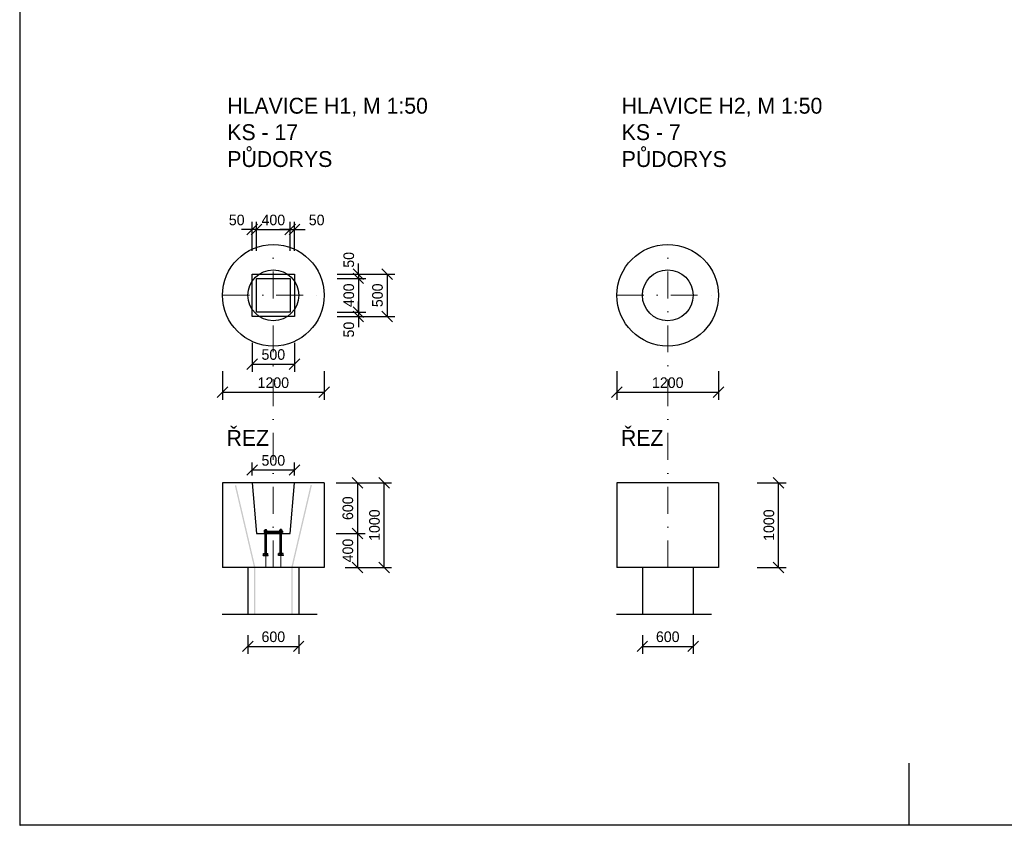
# Model space of a CAD drawing. Header units: millimetres. Extents: x -15255 to 382697, y -199968 to 116742.
# Tile 33 of 40: x 319697 to 342954, y -64111 to -45090. Entities that reach past the tile are written whole.
import ezdxf

# ---------------------------------------------------------------- set-up
doc = ezdxf.new("R2010")
doc.units = ezdxf.units.MM
doc.header["$LTSCALE"] = 50
doc.linetypes.add('DASHDOT', pattern=[25.4, 12.7, -6.35, 0, -6.35])
doc.layers.add('CKKOTY', color=3, linetype='Continuous', lineweight=25)
doc.layers.add('CKRASTR', color=1, linetype='DASHDOT', lineweight=18)
for name, color, linetype in [('KOTY', 4, 'Continuous'), ('PILOTY', 2, 'Continuous'), ('POPIS', 6, 'Continuous')]:
    doc.layers.add(name, color=color, linetype=linetype)
doc.dimstyles.new('CADKON', dxfattribs={"dimscale": 100, "dimtxt": 2.5, "dimasz": 2.5, "dimexe": 1.8, "dimexo": 5, "dimgap": 1, "dimtad": 1, "dimdec": 0, "dimrnd": 1, "dimtxsty": 'Standard', "dimblk1": 'OBLIQUE', "dimblk2": 'OBLIQUE', "dimsah": 1, "dimcen": 2.5, "dimclrd": 256, "dimadec": 1, "dimazin": 2, "dimtfac": 1, "dimtdec": 0, "dimtix": 1, "dimtmove": 2, "dimatfit": 3, "dimldrblk": 'OPEN30', "dimfxl": 0, "dimtolj": 1, "dimlwd": -1, "dimarcsym": 0})

# ---------------------------------------------------------------- blocks, each defined once
blk = doc.blocks.new('_OBLIQUE')
at = {"color": 0, "linetype": 'ByBlock'}
blk.add_line((-0.5, -0.5), (0.5, 0.5), dxfattribs=at)
blk = doc.blocks.new('*D572')
at = {"layer": 'CKKOTY', "color": 0, "lineweight": -2}
for p, q in [((325188, -55849), (325188, -55542)), ((326188, -55849), (326188, -55542))]:
    blk.add_line(p, q, dxfattribs=at)
at = {"layer": 'CKKOTY'}
blk.add_line((325188, -55722), (326188, -55722), dxfattribs=at)
at = {"layer": 'Defpoints', "color": 0}
for p in [(326188, -55722), (325188, -56349), (326188, -56349)]:
    blk.add_point(p, dxfattribs=at)
at = {"layer": 'CKKOTY', "xscale": 250, "yscale": 250, "zscale": 250, "rotation": 180}
blk.add_blockref('_OBLIQUE', (325188, -55722), dxfattribs=at)
at = {"layer": 'CKKOTY', "xscale": 250, "yscale": 250, "zscale": 250}
blk.add_blockref('_OBLIQUE', (326188, -55722), dxfattribs=at)
at = {"layer": 'CKKOTY', "color": 0, "insert": (325688, -55497), "char_height": 250, "attachment_point": 5}
blk.add_mtext('\\A1;500', dxfattribs=at)
blk = doc.blocks.new('_Open30')
at = {"color": 0, "lineweight": -2}
for p, q in [((-1, 0.268), (0, 0)), ((0, 0), (-1, -0.268)), ((0, 0), (-1, 0))]:
    blk.add_line(p, q, dxfattribs=at)
blk = doc.blocks.new('*D571')
at = {"layer": 'CKKOTY', "color": 0, "lineweight": -2}
for p, q in [((333804, -53387), (333804, -54067)), ((336204, -53387), (336204, -54067))]:
    blk.add_line(p, q, dxfattribs=at)
at = {"layer": 'CKKOTY'}
blk.add_line((333804, -53887), (336204, -53887), dxfattribs=at)
at = {"layer": 'Defpoints', "color": 0}
for p in [(333804, -52069), (336204, -52069), (336204, -53887)]:
    blk.add_point(p, dxfattribs=at)
at = {"layer": 'CKKOTY', "xscale": 250, "yscale": 250, "zscale": 250, "rotation": 180}
blk.add_blockref('_OBLIQUE', (333804, -53887), dxfattribs=at)
at = {"layer": 'CKKOTY', "xscale": 250, "yscale": 250, "zscale": 250}
blk.add_blockref('_OBLIQUE', (336204, -53887), dxfattribs=at)
at = {"layer": 'CKKOTY', "color": 0, "insert": (335004, -53662), "char_height": 250, "attachment_point": 5}
blk.add_mtext('\\A1;1200', dxfattribs=at)
blk = doc.blocks.new('*D599')
at = {"layer": 'CKKOTY', "color": 0, "lineweight": -2}
for p, q in [((337119, -56024), (337799, -56024)), ((337119, -58024), (337799, -58024))]:
    blk.add_line(p, q, dxfattribs=at)
at = {"layer": 'CKKOTY'}
blk.add_line((337619, -58024), (337619, -56024), dxfattribs=at)
at = {"layer": 'Defpoints', "color": 0}
for p in [(336204, -56024), (337619, -56024), (336204, -58024)]:
    blk.add_point(p, dxfattribs=at)
at = {"layer": 'CKKOTY', "xscale": 250, "yscale": 250, "zscale": 250}
for p, rotation in [((337619, -56024), 90), ((337619, -58024), 270)]:
    blk.add_blockref('_OBLIQUE', p, dxfattribs=dict(at, rotation=rotation))
at = {"layer": 'CKKOTY', "color": 0, "insert": (337394, -57024), "char_height": 250, "attachment_point": 5, "rotation": 90}
blk.add_mtext('\\A1;1000', dxfattribs=at)
blk = doc.blocks.new('*D598')
at = {"layer": 'CKKOTY', "color": 0, "lineweight": -2}
for p, q in [((334404, -59624), (334404, -60066)), ((335604, -59624), (335604, -60066))]:
    blk.add_line(p, q, dxfattribs=at)
at = {"layer": 'CKKOTY'}
blk.add_line((334404, -59886), (335604, -59886), dxfattribs=at)
at = {"layer": 'Defpoints', "color": 0}
for p in [(334404, -59124), (335604, -59124), (335604, -59886)]:
    blk.add_point(p, dxfattribs=at)
at = {"layer": 'CKKOTY', "xscale": 250, "yscale": 250, "zscale": 250, "rotation": 180}
blk.add_blockref('_OBLIQUE', (334404, -59886), dxfattribs=at)
at = {"layer": 'CKKOTY', "xscale": 250, "yscale": 250, "zscale": 250}
blk.add_blockref('_OBLIQUE', (335604, -59886), dxfattribs=at)
at = {"layer": 'CKKOTY', "color": 0, "insert": (335004, -59661), "char_height": 250, "attachment_point": 5}
blk.add_mtext('\\A1;600', dxfattribs=at)
blk = doc.blocks.new('*D597')
at = {"layer": 'CKKOTY', "color": 0, "lineweight": -2}
for p, q in [((325088, -59624), (325088, -60066)), ((326287, -59624), (326287, -60066))]:
    blk.add_line(p, q, dxfattribs=at)
at = {"layer": 'CKKOTY'}
blk.add_line((325088, -59886), (326287, -59886), dxfattribs=at)
at = {"layer": 'Defpoints', "color": 0}
for p in [(325088, -59124), (326287, -59124), (326287, -59886)]:
    blk.add_point(p, dxfattribs=at)
at = {"layer": 'CKKOTY', "xscale": 250, "yscale": 250, "zscale": 250, "rotation": 180}
blk.add_blockref('_OBLIQUE', (325088, -59886), dxfattribs=at)
at = {"layer": 'CKKOTY', "xscale": 250, "yscale": 250, "zscale": 250}
blk.add_blockref('_OBLIQUE', (326287, -59886), dxfattribs=at)
at = {"layer": 'CKKOTY', "color": 0, "insert": (325688, -59661), "char_height": 250, "attachment_point": 5}
blk.add_mtext('\\A1;600', dxfattribs=at)
blk = doc.blocks.new('*D596')
at = {"layer": 'CKKOTY', "color": 0, "lineweight": -2}
for p, q in [((327803, -56024), (328483, -56024)), ((327803, -58024), (328483, -58024))]:
    blk.add_line(p, q, dxfattribs=at)
at = {"layer": 'CKKOTY'}
blk.add_line((328303, -58024), (328303, -56024), dxfattribs=at)
at = {"layer": 'Defpoints', "color": 0}
for p in [(326888, -56024), (328303, -56024), (326888, -58024)]:
    blk.add_point(p, dxfattribs=at)
at = {"layer": 'CKKOTY', "xscale": 250, "yscale": 250, "zscale": 250}
for p, rotation in [((328303, -56024), 90), ((328303, -58024), 270)]:
    blk.add_blockref('_OBLIQUE', p, dxfattribs=dict(at, rotation=rotation))
at = {"layer": 'CKKOTY', "color": 0, "insert": (328078, -57024), "char_height": 250, "attachment_point": 5, "rotation": 90}
blk.add_mtext('\\A1;1000', dxfattribs=at)
blk = doc.blocks.new('*D595')
at = {"layer": 'CKKOTY', "color": 0, "lineweight": -2}
for p, q in [((327174, -57224), (327854, -57224)), ((327388, -58024), (327854, -58024))]:
    blk.add_line(p, q, dxfattribs=at)
at = {"layer": 'CKKOTY'}
blk.add_line((327674, -57224), (327674, -58024), dxfattribs=at)
at = {"layer": 'Defpoints', "color": 0}
for p in [(326088, -57224), (326888, -58024), (327674, -58024)]:
    blk.add_point(p, dxfattribs=at)
at = {"layer": 'CKKOTY', "xscale": 250, "yscale": 250, "zscale": 250}
for p, rotation in [((327674, -57224), 90), ((327674, -58024), 270)]:
    blk.add_blockref('_OBLIQUE', p, dxfattribs=dict(at, rotation=rotation))
at = {"layer": 'CKKOTY', "color": 0, "insert": (327449, -57624), "char_height": 250, "attachment_point": 5, "rotation": 90}
blk.add_mtext('\\A1;400', dxfattribs=at)
blk = doc.blocks.new('*D594')
at = {"layer": 'CKKOTY', "color": 0, "lineweight": -2}
for p, q in [((327174, -56024), (327854, -56024)), ((327174, -57224), (327854, -57224))]:
    blk.add_line(p, q, dxfattribs=at)
at = {"layer": 'CKKOTY'}
blk.add_line((327674, -56024), (327674, -57224), dxfattribs=at)
at = {"layer": 'Defpoints', "color": 0}
for p in [(326188, -56024), (326088, -57224), (327674, -57224)]:
    blk.add_point(p, dxfattribs=at)
at = {"layer": 'CKKOTY', "xscale": 250, "yscale": 250, "zscale": 250}
for p, rotation in [((327674, -56024), 90), ((327674, -57224), 270)]:
    blk.add_blockref('_OBLIQUE', p, dxfattribs=dict(at, rotation=rotation))
at = {"layer": 'CKKOTY', "color": 0, "insert": (327449, -56624), "char_height": 250, "attachment_point": 5, "rotation": 90}
blk.add_mtext('\\A1;600', dxfattribs=at)
blk = doc.blocks.new('*D593')
at = {"layer": 'CKKOTY', "color": 0, "lineweight": -2}
for p, q in [((325188, -52722), (325188, -53402)), ((326188, -52722), (326188, -53402))]:
    blk.add_line(p, q, dxfattribs=at)
at = {"layer": 'CKKOTY'}
blk.add_line((325188, -53222), (326188, -53222), dxfattribs=at)
at = {"layer": 'Defpoints', "color": 0}
for p in [(325188, -52097), (326188, -52097), (326188, -53222)]:
    blk.add_point(p, dxfattribs=at)
at = {"layer": 'CKKOTY', "xscale": 250, "yscale": 250, "zscale": 250, "rotation": 180}
blk.add_blockref('_OBLIQUE', (325188, -53222), dxfattribs=at)
at = {"layer": 'CKKOTY', "xscale": 250, "yscale": 250, "zscale": 250}
blk.add_blockref('_OBLIQUE', (326188, -53222), dxfattribs=at)
at = {"layer": 'CKKOTY', "color": 0, "insert": (325688, -52997), "char_height": 250, "attachment_point": 5}
blk.add_mtext('\\A1;500', dxfattribs=at)
blk = doc.blocks.new('*D592')
at = {"layer": 'CKKOTY', "color": 0, "lineweight": -2}
for p, q in [((327874, -51097), (328554, -51097)), ((327874, -52097), (328554, -52097))]:
    blk.add_line(p, q, dxfattribs=at)
at = {"layer": 'CKKOTY'}
blk.add_line((328374, -51097), (328374, -52097), dxfattribs=at)
at = {"layer": 'Defpoints', "color": 0}
for p in [(326188, -51097), (326188, -52097), (328374, -52097)]:
    blk.add_point(p, dxfattribs=at)
at = {"layer": 'CKKOTY', "xscale": 250, "yscale": 250, "zscale": 250}
for p, rotation in [((328374, -51097), 90), ((328374, -52097), 270)]:
    blk.add_blockref('_OBLIQUE', p, dxfattribs=dict(at, rotation=rotation))
at = {"layer": 'CKKOTY', "color": 0, "insert": (328149, -51597), "char_height": 250, "attachment_point": 5, "rotation": 90}
blk.add_mtext('\\A1;500', dxfattribs=at)
blk = doc.blocks.new('*D591')
at = {"layer": 'CKKOTY'}
for p, q in [((327696, -51997), (327696, -51747)), ((327696, -51997), (327696, -52097)), ((327696, -52097), (327696, -52347))]:
    blk.add_line(p, q, dxfattribs=at)
at = {"layer": 'CKKOTY', "color": 0, "lineweight": -2}
for p, q in [((327196, -51997), (327876, -51997)), ((327196, -52097), (327876, -52097))]:
    blk.add_line(p, q, dxfattribs=at)
at = {"layer": 'Defpoints', "color": 0}
for p in [(326088, -51997), (326188, -52097), (327696, -52097)]:
    blk.add_point(p, dxfattribs=at)
at = {"layer": 'CKKOTY', "xscale": 250, "yscale": 250, "zscale": 250}
for p, rotation in [((327696, -51997), 270), ((327696, -52097), 90)]:
    blk.add_blockref('_OBLIQUE', p, dxfattribs=dict(at, rotation=rotation))
at = {"layer": 'CKKOTY', "color": 0, "insert": (327471, -52407), "char_height": 250, "attachment_point": 5, "rotation": 90}
blk.add_mtext('\\A1;50', dxfattribs=at)
blk = doc.blocks.new('*D590')
at = {"layer": 'CKKOTY', "color": 0, "lineweight": -2}
for p, q in [((327196, -51197), (327876, -51197)), ((327196, -51997), (327876, -51997))]:
    blk.add_line(p, q, dxfattribs=at)
at = {"layer": 'CKKOTY'}
blk.add_line((327696, -51197), (327696, -51997), dxfattribs=at)
at = {"layer": 'Defpoints', "color": 0}
for p in [(326088, -51197), (326088, -51997), (327696, -51997)]:
    blk.add_point(p, dxfattribs=at)
at = {"layer": 'CKKOTY', "xscale": 250, "yscale": 250, "zscale": 250}
for p, rotation in [((327696, -51197), 90), ((327696, -51997), 270)]:
    blk.add_blockref('_OBLIQUE', p, dxfattribs=dict(at, rotation=rotation))
at = {"layer": 'CKKOTY', "color": 0, "insert": (327471, -51597), "char_height": 250, "attachment_point": 5, "rotation": 90}
blk.add_mtext('\\A1;400', dxfattribs=at)
blk = doc.blocks.new('*D589')
at = {"layer": 'CKKOTY'}
for p, q in [((327696, -51097), (327696, -50847)), ((327696, -51097), (327696, -51197)), ((327696, -51197), (327696, -51447))]:
    blk.add_line(p, q, dxfattribs=at)
at = {"layer": 'CKKOTY', "color": 0, "lineweight": -2}
for p, q in [((327196, -51097), (327876, -51097)), ((327196, -51197), (327876, -51197))]:
    blk.add_line(p, q, dxfattribs=at)
at = {"layer": 'Defpoints', "color": 0}
for p in [(326188, -51097), (326088, -51197), (327696, -51197)]:
    blk.add_point(p, dxfattribs=at)
at = {"layer": 'CKKOTY', "xscale": 250, "yscale": 250, "zscale": 250}
for p, rotation in [((327696, -51097), 270), ((327696, -51197), 90)]:
    blk.add_blockref('_OBLIQUE', p, dxfattribs=dict(at, rotation=rotation))
at = {"layer": 'CKKOTY', "color": 0, "insert": (327471, -50760), "char_height": 250, "attachment_point": 5, "rotation": 90}
blk.add_mtext('\\A1;50', dxfattribs=at)
blk = doc.blocks.new('*D588')
at = {"layer": 'CKKOTY', "color": 0, "lineweight": -2}
for p, q in [((326088, -50545), (326088, -49865)), ((326188, -50545), (326188, -49865))]:
    blk.add_line(p, q, dxfattribs=at)
at = {"layer": 'CKKOTY'}
for p, q in [((326088, -50045), (325838, -50045)), ((326088, -50045), (326188, -50045)), ((326188, -50045), (326438, -50045))]:
    blk.add_line(p, q, dxfattribs=at)
at = {"layer": 'Defpoints', "color": 0}
for p in [(326188, -50045), (326088, -51197), (326188, -51197)]:
    blk.add_point(p, dxfattribs=at)
at = {"layer": 'CKKOTY', "xscale": 250, "yscale": 250, "zscale": 250}
blk.add_blockref('_OBLIQUE', (326088, -50045), dxfattribs=at)
at = {"layer": 'CKKOTY', "xscale": 250, "yscale": 250, "zscale": 250, "rotation": 180}
blk.add_blockref('_OBLIQUE', (326188, -50045), dxfattribs=at)
at = {"layer": 'CKKOTY', "color": 0, "insert": (326711, -49820), "char_height": 250, "attachment_point": 5}
blk.add_mtext('\\A1;50', dxfattribs=at)
blk = doc.blocks.new('*D587')
at = {"layer": 'CKKOTY', "color": 0, "lineweight": -2}
for p, q in [((325288, -50545), (325288, -49865)), ((326088, -50545), (326088, -49865))]:
    blk.add_line(p, q, dxfattribs=at)
at = {"layer": 'CKKOTY'}
blk.add_line((325288, -50045), (326088, -50045), dxfattribs=at)
at = {"layer": 'Defpoints', "color": 0}
for p in [(326088, -50045), (325288, -51197), (326088, -51197)]:
    blk.add_point(p, dxfattribs=at)
at = {"layer": 'CKKOTY', "xscale": 250, "yscale": 250, "zscale": 250, "rotation": 180}
blk.add_blockref('_OBLIQUE', (325288, -50045), dxfattribs=at)
at = {"layer": 'CKKOTY', "xscale": 250, "yscale": 250, "zscale": 250}
blk.add_blockref('_OBLIQUE', (326088, -50045), dxfattribs=at)
at = {"layer": 'CKKOTY', "color": 0, "insert": (325688, -49820), "char_height": 250, "attachment_point": 5}
blk.add_mtext('\\A1;400', dxfattribs=at)
blk = doc.blocks.new('*D586')
at = {"layer": 'CKKOTY', "color": 0, "lineweight": -2}
for p, q in [((325188, -50545), (325188, -49865)), ((325288, -50545), (325288, -49865))]:
    blk.add_line(p, q, dxfattribs=at)
at = {"layer": 'CKKOTY'}
for p, q in [((325188, -50045), (324938, -50045)), ((325288, -50045), (325188, -50045)), ((325288, -50045), (325538, -50045))]:
    blk.add_line(p, q, dxfattribs=at)
at = {"layer": 'Defpoints', "color": 0}
for p in [(325188, -50045), (325188, -51097), (325288, -51197)]:
    blk.add_point(p, dxfattribs=at)
at = {"layer": 'CKKOTY', "xscale": 250, "yscale": 250, "zscale": 250}
blk.add_blockref('_OBLIQUE', (325188, -50045), dxfattribs=at)
at = {"layer": 'CKKOTY', "xscale": 250, "yscale": 250, "zscale": 250, "rotation": 180}
blk.add_blockref('_OBLIQUE', (325288, -50045), dxfattribs=at)
at = {"layer": 'CKKOTY', "color": 0, "insert": (324823, -49820), "char_height": 250, "attachment_point": 5}
blk.add_mtext('\\A1;50', dxfattribs=at)
blk = doc.blocks.new('*D570')
at = {"layer": 'CKKOTY', "color": 0, "lineweight": -2}
for p, q in [((324488, -53387), (324488, -54067)), ((326888, -53387), (326888, -54067))]:
    blk.add_line(p, q, dxfattribs=at)
at = {"layer": 'CKKOTY'}
blk.add_line((324488, -53887), (326888, -53887), dxfattribs=at)
at = {"layer": 'Defpoints', "color": 0}
for p in [(324488, -52069), (326888, -52069), (326888, -53887)]:
    blk.add_point(p, dxfattribs=at)
at = {"layer": 'CKKOTY', "xscale": 250, "yscale": 250, "zscale": 250, "rotation": 180}
blk.add_blockref('_OBLIQUE', (324488, -53887), dxfattribs=at)
at = {"layer": 'CKKOTY', "xscale": 250, "yscale": 250, "zscale": 250}
blk.add_blockref('_OBLIQUE', (326888, -53887), dxfattribs=at)
at = {"layer": 'CKKOTY', "color": 0, "insert": (325688, -53662), "char_height": 250, "attachment_point": 5}
blk.add_mtext('\\A1;1200', dxfattribs=at)

msp = doc.modelspace()

# ---------------------------------------------------------------- linework, layer by layer
for p, q in [((319697, -9072.8), (319697, -64101.3)), ((319697, -62647.2), (319697, -64111.3)), ((340697, -62647.2), (340697, -64111.3)), ((382697, -64111.3), (319707, -64111.3))]:
    msp.add_line(p, q)
msp.add_arc((319707, -64101.3), 10, 180, 270)
at = {"layer": 'CKRASTR'}
for p, q in [((325687.9, -58023.5), (325687.9, -50396.9)), ((335004.2, -58023.5), (335004.2, -50396.9)), ((324487.9, -51596.9), (326887.9, -51596.9)), ((333804.2, -51596.9), (336204.2, -51596.9)), ((325507.9, -57743.5), (325507.9, -57130.3)), ((325507.9, -58023.5), (325507.9, -57130.3)), ((325867.9, -57743.5), (325867.9, -57130.3)), ((325867.9, -58023.5), (325867.9, -57130.3))]:
    msp.add_line(p, q, dxfattribs=at)
at = {"layer": 'KOTY'}
for p, q in [((324476.6, -59124), (326725, -59124)), ((333792.9, -59124), (336041.3, -59124))]:
    msp.add_line(p, q, dxfattribs=at)
for points in [[(325232, -58026), (325264, -58022.3), (324778.2, -56088.5), (324809.3, -56081.2)], [(326111.8, -58022.3), (326143.8, -58026), (326568.1, -56073.9), (326599.2, -56081.2)], [(325231.9, -59124), (325263.9, -59124), (325232, -58026), (325264, -58022.3)], [(326111.3, -59124), (326143.3, -59124), (326111.8, -58022.3), (326143.8, -58026)]]:
    msp.add_trace(points, dxfattribs=at)
at = {"layer": 'PILOTY'}
for p, q in [((326887.9, -56023.5), (324487.9, -56023.5)), ((324487.9, -56023.5), (324487.9, -58023.5)), ((325187.9, -56023.5), (325287.9, -57223.5)), ((326087.9, -57223.5), (326187.9, -56023.5)), ((326887.9, -56023.5), (326887.9, -58023.5)), ((333804.2, -56023.5), (333804.2, -58023.5)), ((336204.2, -56023.5), (333804.2, -56023.5)), ((336204.2, -56023.5), (336204.2, -58023.5)), ((325470.4, -57168.3), (325470.4, -57198.7)), ((325470.4, -57168.3), (325905.4, -57168.3)), ((325470.4, -57198.7), (325905.4, -57198.7)), ((325480.5, -57168.3), (325480.5, -57145.5)), ((325480.5, -57145.5), (325535.2, -57145.5)), ((325491.9, -57130.3), (325523.8, -57130.3)), ((325491.9, -57734.4), (325491.9, -57130.3)), ((325523.8, -57734.4), (325523.8, -57130.3)), ((325535.2, -57168.3), (325535.2, -57145.5)), ((325895.2, -57145.5), (325840.5, -57145.5)), ((325840.5, -57168.3), (325840.5, -57145.5)), ((325851.9, -57734.4), (325851.9, -57130.3)), ((325883.8, -57130.3), (325851.9, -57130.3)), ((325883.8, -57734.4), (325883.8, -57130.3)), ((325895.2, -57168.3), (325895.2, -57145.5)), ((325905.4, -57168.3), (325905.4, -57198.7)), ((325287.9, -57223.5), (326087.9, -57223.5)), ((325287.9, -57223.5), (326087.9, -57223.5)), ((325446.3, -57734.4), (325569.4, -57734.4)), ((325446.3, -57743.5), (325446.3, -57734.4)), ((325446.3, -57743.5), (325569.4, -57743.5)), ((325453.9, -57734.4), (325453.9, -57696.4)), ((325453.9, -57696.4), (325561.8, -57696.4)), ((325561.8, -57734.4), (325561.8, -57696.4)), ((325569.4, -57743.5), (325569.4, -57734.4)), ((325806.3, -57743.5), (325806.3, -57734.4)), ((325929.4, -57734.4), (325806.3, -57734.4)), ((325929.4, -57743.5), (325806.3, -57743.5)), ((325921.8, -57696.4), (325813.9, -57696.4)), ((325813.9, -57734.4), (325813.9, -57696.4)), ((325921.8, -57734.4), (325921.8, -57696.4)), ((325929.4, -57743.5), (325929.4, -57734.4)), ((326887.9, -58023.5), (324487.9, -58023.5)), ((325087.9, -58023.5), (325087.9, -59124)), ((326287.3, -58023.5), (326287.3, -59124)), ((336204.2, -58023.5), (333804.2, -58023.5)), ((334404.2, -58023.5), (334404.2, -59124)), ((335603.6, -58023.5), (335603.6, -59124))]:
    msp.add_line(p, q, dxfattribs=at)
for points in [[(325187.9, -51096.9), (326187.9, -51096.9), (326187.9, -52096.9), (325187.9, -52096.9)], [(325287.9, -51196.9), (326087.9, -51196.9), (326087.9, -51996.9), (325287.9, -51996.9)]]:
    msp.add_lwpolyline(points, close=True, dxfattribs=at)
for centre, radius in [((325687.9, -51596.9), 1200), ((335004.2, -51596.9), 1200), ((325687.9, -51596.9), 600), ((335004.2, -51596.9), 600)]:
    msp.add_circle(centre, radius, dxfattribs=at)

# ---------------------------------------------------------------- texts
at = {"layer": 'POPIS'}
for s, p in [('HLAVICE H1, M 1:50', (324601.1, -47308.5)), ('HLAVICE H2, M 1:50', (333917.4, -47308.5)), ('KS - 17', (324601.1, -47933.5)), ('KS - 7', (333917.4, -47933.5)), ('PŮDORYS', (324601.1, -48567.5)), ('PŮDORYS', (333917.4, -48567.5)), ('ŘEZ', (324582.7, -55152.7)), ('ŘEZ', (333899, -55152.7))]:
    msp.add_text(s, height=375, dxfattribs=at).set_placement(p)

# ---------------------------------------------------------------- dimensions: what is measured, and where the dimension line sits
at = {"layer": 'CKKOTY'}
for base, p1, p2, picture, middle in [((325187.9, -50045.3), (325287.9, -51196.9), (325187.9, -51096.9), '*D586', (324822.6, -49820.3)), ((326187.9, -50045.3), (326087.9, -51196.9), (326187.9, -51196.9), '*D588', (326711.1, -49820.3))]:
    dim = msp.add_linear_dim(base=base, p1=p1, p2=p2, dimstyle='CADKON', override={"dimlfac": 0.5}, dxfattribs=at)
    dim.commit()
    dim.dimension.update_dxf_attribs({"geometry": picture, "text_midpoint": middle, "dimtype": 160})
for base, p1, p2, picture, middle in [((326087.9, -50045.3), (325287.9, -51196.9), (326087.9, -51196.9), '*D587', (325687.9, -49820.3)), ((326887.9, -53887.3), (324487.9, -52068.8), (326887.9, -52068.8), '*D570', (325687.9, -53662.3)), ((336204.2, -53887.3), (333804.2, -52068.8), (336204.2, -52068.8), '*D571', (335004.2, -53662.3)), ((326187.9, -53221.9), (325187.9, -52096.9), (326187.9, -52096.9), '*D593', (325687.9, -52996.9)), ((326187.9, -55721.8), (325187.9, -56348.6), (326187.9, -56348.6), '*D572', (325687.9, -55496.8)), ((326287.3, -59885.6), (325087.9, -59124), (326287.3, -59124), '*D597', (325687.6, -59660.6)), ((335603.6, -59885.6), (334404.2, -59124), (335603.6, -59124), '*D598', (335003.9, -59660.6))]:
    dim = msp.add_linear_dim(base=base, p1=p1, p2=p2, dimstyle='CADKON', override={"dimlfac": 0.5}, dxfattribs=at)
    dim.commit()
    dim.dimension.update_dxf_attribs({"geometry": picture, "text_midpoint": middle})
for base, p1, p2, picture, middle in [((327696.4, -51196.9), (326187.9, -51096.9), (326087.9, -51196.9), '*D589', (327471.4, -50759.8)), ((327696.4, -52096.9), (326087.9, -51996.9), (326187.9, -52096.9), '*D591', (327471.4, -52407.2))]:
    dim = msp.add_linear_dim(base=base, p1=p1, p2=p2, angle=90, dimstyle='CADKON', override={"dimlfac": 0.5}, dxfattribs=at)
    dim.commit()
    dim.dimension.update_dxf_attribs({"geometry": picture, "text_midpoint": middle, "dimtype": 160})
for base, p1, p2, picture, middle in [((327696.4, -51996.9), (326087.9, -51196.9), (326087.9, -51996.9), '*D590', (327471.4, -51596.9)), ((328374.5, -52096.9), (326187.9, -51096.9), (326187.9, -52096.9), '*D592', (328149.5, -51596.9)), ((327674.4, -57223.5), (326187.9, -56023.5), (326087.9, -57223.5), '*D594', (327449.4, -56623.5)), ((328302.8, -56023.5), (326887.9, -58023.5), (326887.9, -56023.5), '*D596', (328077.8, -57023.5)), ((337619.1, -56023.5), (336204.2, -58023.5), (336204.2, -56023.5), '*D599', (337394.1, -57023.5)), ((327674.4, -58023.5), (326087.9, -57223.5), (326887.9, -58023.5), '*D595', (327449.4, -57623.5))]:
    dim = msp.add_linear_dim(base=base, p1=p1, p2=p2, angle=90, dimstyle='CADKON', override={"dimlfac": 0.5}, dxfattribs=at)
    dim.commit()
    dim.dimension.update_dxf_attribs({"geometry": picture, "text_midpoint": middle})

doc.saveas('drawing.dxf')
